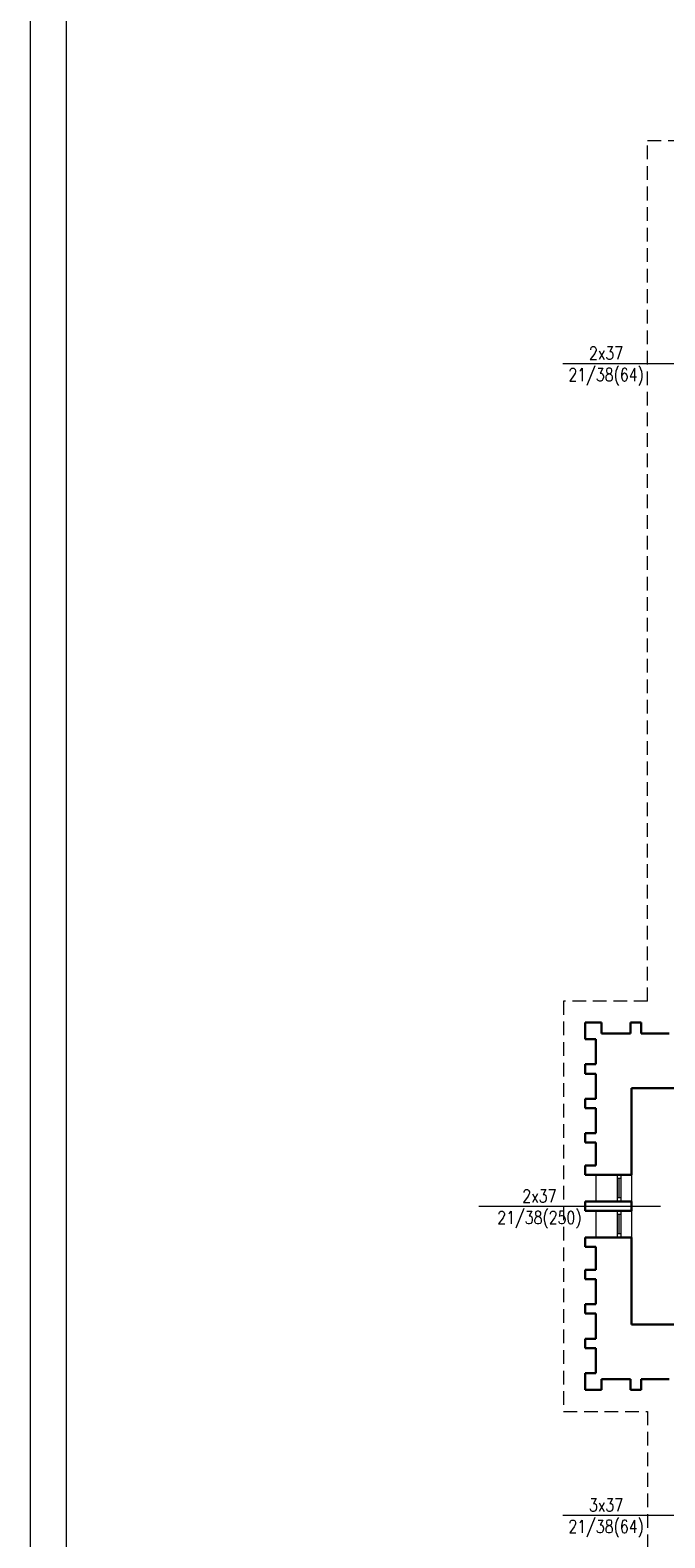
# Model space of a CAD drawing. Header units: millimetres. Extents: x 7052 to 69970, y -1719 to 15326.
# Tile 133 of 160: x 61560 to 62443, y 632 to 2730. Entities that reach past the tile are written whole.
import ezdxf

# ---------------------------------------------------------------- set-up
doc = ezdxf.new("R2010")
doc.units = ezdxf.units.MM
doc.linetypes.add('HIDDEN', pattern=[9.525, 6.35, -3.175])
for name, color, linetype, lineweight in [('m_cienka', 7, 'Continuous', 5), ('m_stolarka', 7, 'Continuous', 9), ('m_tabela', 7, 'Continuous', 20), ('m_tekst', 7, 'Continuous', 13), ('m_widok', 7, 'Continuous', 9), ('m_ściany', 7, 'Continuous', 30)]:
    doc.layers.add(name, color=color, linetype=linetype, lineweight=lineweight)
doc.styles.add('WYM', font='simplex.shx', dxfattribs={"width": 0.5})

msp = doc.modelspace()

# ---------------------------------------------------------------- linework, layer by layer
at = {"layer": 'm_cienka', "color": 0, "linetype": 'HIDDEN', "ltscale": 3}
for p, q in [((62419.4, 1378.8), (62419.4, 2576.3)), ((62419.4, 2576.3), (63614.4, 2576.3)), ((62419.4, 1378.8), (62302.4, 1378.8)), ((62302.4, 1378.8), (62302.4, 807.8)), ((62302.4, 807.8), (62419.4, 807.8)), ((62419.4, 807.8), (62419.4, -390.7))]:
    msp.add_line(p, q, dxfattribs=at)
at = {"layer": 'm_cienka', "color": 0, "ltscale": 2}
for p, q in [((62301.5, 2266.3), (62554.3, 2266.3)), ((62184.5, 1093.3), (62437.3, 1093.3)), ((62301.5, 663.3), (62554.3, 663.3))]:
    msp.add_line(p, q, dxfattribs=at)
at = {"layer": 'm_stolarka', "color": 0, "ltscale": 2}
for p, q in [((62376.9, 1136.8), (62376.9, 1099.8)), ((62381.9, 1136.8), (62376.9, 1136.8)), ((62381.9, 1136.8), (62381.9, 1099.8)), ((62381.9, 1131.8), (62376.9, 1131.8)), ((62379.4, 1131.8), (62379.4, 1104.8)), ((62381.9, 1104.8), (62376.9, 1104.8)), ((62381.9, 1099.8), (62376.9, 1099.8)), ((62376.9, 1086.8), (62376.9, 1049.8)), ((62381.9, 1086.8), (62376.9, 1086.8)), ((62381.9, 1081.8), (62376.9, 1081.8)), ((62379.4, 1081.8), (62379.4, 1054.8)), ((62381.9, 1086.8), (62381.9, 1049.8)), ((62381.9, 1054.8), (62376.9, 1054.8)), ((62381.9, 1049.8), (62376.9, 1049.8))]:
    msp.add_line(p, q, dxfattribs=at)
at = {"layer": 'm_tabela', "color": 0}
for p, q in [((61560, 4220.8), (61560, -1719.2)), ((61610, 4170.8), (61610, -1669.2))]:
    msp.add_line(p, q, dxfattribs=at)
at = {"layer": 'm_widok', "color": 0, "ltscale": 3}
for p, q in [((62347.4, 1136.8), (62347.4, 1099.8)), ((62396.9, 1136.8), (62396.9, 1099.8)), ((62347.4, 1086.8), (62347.4, 1049.8)), ((62396.9, 1086.8), (62396.9, 1049.8))]:
    msp.add_line(p, q, dxfattribs=at)
at = {"layer": 'm_ściany', "color": 0, "ltscale": 2}
for p, q in [((62332.4, 1348.8), (62355.4, 1348.8)), ((62355.4, 1333.8), (62355.4, 1348.8)), ((62395.4, 1348.8), (62410.4, 1348.8)), ((62395.4, 1333.8), (62395.4, 1348.8)), ((62410.4, 1333.8), (62410.4, 1348.8)), ((62332.4, 1325.8), (62347.4, 1325.8)), ((62355.4, 1333.8), (62395.4, 1333.8)), ((62410.4, 1333.8), (62449.4, 1333.8)), ((62332.4, 1290.8), (62347.4, 1290.8)), ((62332.4, 1277.8), (62347.4, 1277.8)), ((62332.4, 1242.8), (62347.4, 1242.8)), ((62396.9, 1257.8), (63062.9, 1257.8)), ((62396.9, 1136.8), (62396.9, 1257.8)), ((62332.4, 1229.8), (62347.4, 1229.8)), ((62332.4, 1194.8), (62347.4, 1194.8)), ((62332.4, 1181.8), (62347.4, 1181.8)), ((62396.9, 1086.8), (62396.9, 1099.8)), ((62396.9, 928.8), (62396.9, 1049.8)), ((62332.4, 1004.8), (62347.4, 1004.8)), ((62332.4, 991.8), (62347.4, 991.8)), ((62332.4, 956.8), (62347.4, 956.8)), ((62332.4, 943.8), (62347.4, 943.8)), ((62396.9, 928.8), (63012.4, 928.8)), ((62332.4, 908.8), (62347.4, 908.8)), ((62332.4, 895.8), (62347.4, 895.8)), ((62332.4, 860.8), (62347.4, 860.8)), ((62355.4, 852.8), (62395.4, 852.8)), ((62355.4, 852.8), (62355.4, 837.8)), ((62395.4, 852.8), (62395.4, 837.8)), ((62410.4, 852.8), (62449.4, 852.8)), ((62410.4, 852.8), (62410.4, 837.8)), ((62332.4, 837.8), (62355.4, 837.8)), ((62395.4, 837.8), (62410.4, 837.8))]:
    msp.add_line(p, q, dxfattribs=at)
at = {"layer": 'm_ściany', "color": 0, "ltscale": 3}
for p, q in [((62332.4, 1348.8), (62332.4, 1325.8)), ((62347.4, 1325.8), (62347.4, 1290.8)), ((62332.4, 1290.8), (62332.4, 1277.8)), ((62347.4, 1277.8), (62347.4, 1242.8)), ((62332.4, 1242.8), (62332.4, 1229.8)), ((62347.4, 1229.8), (62347.4, 1194.8)), ((62332.4, 1194.8), (62332.4, 1181.8)), ((62347.4, 1181.8), (62347.4, 1149.8)), ((62332.4, 1149.8), (62332.4, 1136.8)), ((62332.4, 1149.8), (62347.4, 1149.8)), ((62332.4, 1136.8), (62396.9, 1136.8)), ((62332.4, 1099.8), (62332.4, 1086.8)), ((62332.4, 1099.8), (62396.9, 1099.8)), ((62332.4, 1086.8), (62396.9, 1086.8)), ((62332.4, 1049.8), (62396.9, 1049.8)), ((62332.4, 1036.8), (62332.4, 1049.8)), ((62332.4, 1036.8), (62347.4, 1036.8)), ((62347.4, 1004.8), (62347.4, 1036.8)), ((62332.4, 991.8), (62332.4, 1004.8)), ((62347.4, 956.8), (62347.4, 991.8)), ((62332.4, 943.8), (62332.4, 956.8)), ((62347.4, 908.8), (62347.4, 943.8)), ((62332.4, 895.8), (62332.4, 908.8)), ((62347.4, 860.8), (62347.4, 895.8)), ((62332.4, 837.8), (62332.4, 860.8))]:
    msp.add_line(p, q, dxfattribs=at)

# ---------------------------------------------------------------- texts
at = {"layer": 'm_tekst', "color": 0, "ltscale": 2, "char_height": 17, "width": 45.672, "attachment_point": 1, "style": 'WYM'}
for s, insert in [('\\pxqc;{\\H1.0588x;\\W0.8;2x37\\P21/38(64)\\W0.6; \\H0.94444x; }', (62338.7, 2289.6)), ('\\pxqc;{\\H1.0588x;\\W0.8;2x37\\P21/38(250)\\W0.6; \\H0.94444x; }', (62245.9, 1116.6)), ('\\pxqc;{\\H1.0588x;\\W0.8;3x37\\P21/38(64)\\W0.6; \\H0.94444x; }', (62338.7, 686.6))]:
    msp.add_mtext(s, dxfattribs=dict(at, insert=insert))

doc.saveas('drawing.dxf')
